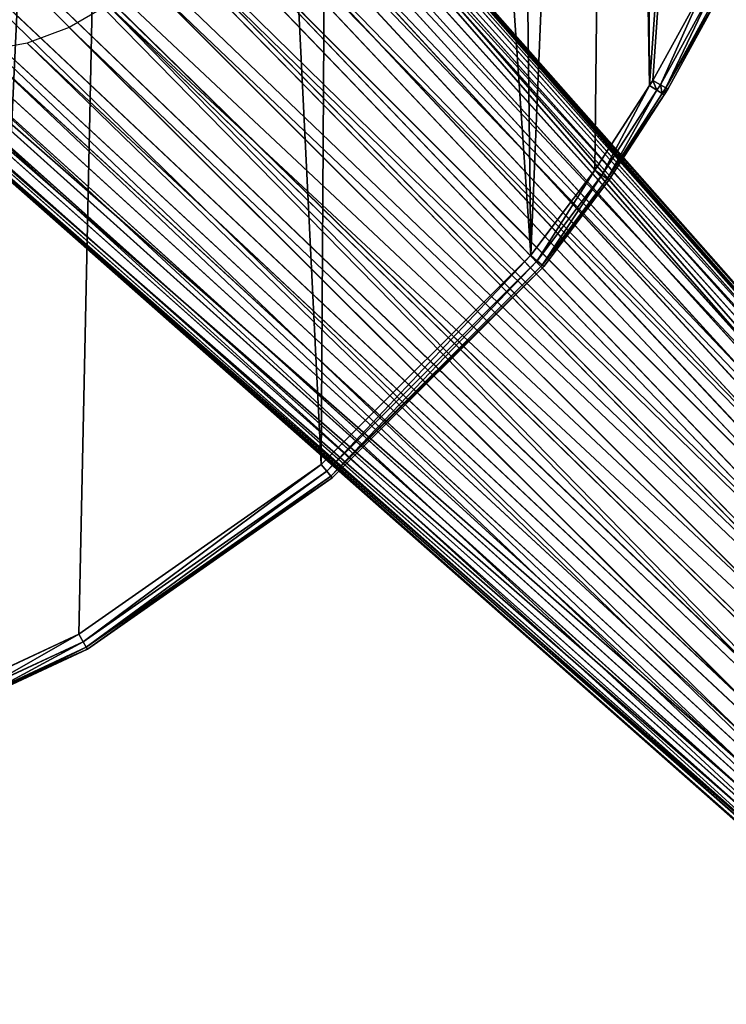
# Model space of a CAD drawing. Extents: x 61 to 680, y 107 to 1063.
# Tile 66 of 186: x 398 to 439, y 231 to 288. Entities that reach past the tile are written whole.
import ezdxf

# ---------------------------------------------------------------- set-up
doc = ezdxf.new("R2010")
doc.units = 0
doc.layers.get('0').update_dxf_attribs({"color": 13, "linetype": 'CONTINUOUS'})

# ---------------------------------------------------------------- blocks, each defined once
blk = doc.blocks.new('GROUP_1')
for p, q in [((355.389, 60.376, 20), (352.385, 54.903, 20)), ((355.389, 60.376), (352.385, 54.903)), ((352.815, 54.647, 19.866), (355.836, 60.151, 19.866)), ((352.815, 54.647, 0.134), (355.836, 60.151, 0.134)), ((353.129, 54.459, 19.5), (356.163, 59.986, 19.5)), ((353.129, 54.459, 0.5), (356.163, 59.986, 0.5)), ((353.244, 54.391, 1), (356.283, 59.926, 1)), ((353.244, 54.391, 19), (356.283, 59.926, 19)), ((352.188, 54.599, 20), (348.996, 49.66, 20)), ((352.188, 54.599), (348.996, 49.66)), ((352.385, 54.903, 20), (352.188, 54.599, 20)), ((352.385, 54.903), (352.188, 54.599)), ((352.188, 54.599, 20), (352.608, 54.327, 19.866)), ((352.188, 54.599), (352.608, 54.327, 0.134)), ((352.385, 54.903, 20), (352.815, 54.647, 19.866)), ((352.385, 54.903), (352.815, 54.647, 0.134)), ((352.608, 54.327, 19.866), (352.815, 54.647, 19.866)), ((352.608, 54.327, 0.134), (352.815, 54.647, 0.134)), ((352.815, 54.647, 19.866), (353.129, 54.459, 19.5)), ((352.815, 54.647, 0.134), (353.129, 54.459, 0.5)), ((349.406, 49.374, 19.866), (352.608, 54.327, 19.866)), ((349.406, 49.374, 0.134), (352.608, 54.327, 0.134)), ((349.707, 49.164, 19.5), (352.915, 54.129, 19.5)), ((349.707, 49.164, 0.5), (352.915, 54.129, 0.5)), ((349.817, 49.087, 19), (353.028, 54.056, 19)), ((353.028, 54.056, 1), (349.817, 49.087, 1)), ((352.608, 54.327, 19.866), (352.915, 54.129, 19.5)), ((352.608, 54.327, 0.134), (352.915, 54.129, 0.5)), ((352.915, 54.129, 19.5), (353.129, 54.459, 19.5)), ((352.915, 54.129, 0.5), (353.129, 54.459, 0.5)), ((352.915, 54.129, 19.5), (353.028, 54.056, 19)), ((352.915, 54.129, 0.5), (353.028, 54.056, 1)), ((353.028, 54.056, 1), (353.244, 54.391, 1)), ((353.028, 54.056, 19), (353.244, 54.391, 19)), ((353.129, 54.459, 19.5), (353.244, 54.391, 19)), ((353.129, 54.459, 0.5), (353.244, 54.391, 1)), ((353.244, 54.391, 1), (353.244, 54.391, 19)), ((348.996, 49.66), (345.261, 44.701)), ((348.996, 49.66, 20), (345.261, 44.701, 20)), ((348.996, 49.66, 20), (349.406, 49.374, 19.866)), ((349.406, 49.374, 0.134), (348.996, 49.66)), ((345.639, 44.372, 0.134), (349.406, 49.374, 0.134)), ((345.639, 44.372, 19.866), (349.406, 49.374, 19.866)), ((345.916, 44.132, 0.5), (349.707, 49.164, 0.5)), ((345.916, 44.132, 19.5), (349.707, 49.164, 19.5)), ((349.817, 49.087, 19), (346.017, 44.044, 19)), ((346.017, 44.044, 1), (349.817, 49.087, 1)), ((349.406, 49.374, 19.866), (349.707, 49.164, 19.5)), ((349.707, 49.164, 0.5), (349.406, 49.374, 0.134)), ((349.707, 49.164, 19.5), (349.817, 49.087, 19)), ((349.817, 49.087, 1), (349.707, 49.164, 0.5)), ((349.817, 49.087, 1), (349.817, 49.087, 19)), ((345.261, 44.701), (333.046, 32.487)), ((345.261, 44.701, 20), (333.046, 32.487, 20)), ((333.369, 32.102, 0.134), (345.639, 44.372, 0.134)), ((333.369, 32.102, 19.866), (345.639, 44.372, 19.866)), ((345.261, 44.701), (345.639, 44.372, 0.134)), ((345.639, 44.372, 19.866), (345.261, 44.701, 20)), ((345.639, 44.372, 0.134), (345.916, 44.132, 0.5)), ((345.916, 44.132, 19.5), (345.639, 44.372, 19.866)), ((333.605, 31.821, 0.5), (345.916, 44.132, 0.5)), ((333.605, 31.821, 19.5), (345.916, 44.132, 19.5)), ((346.017, 44.044, 19), (333.692, 31.718, 19)), ((333.692, 31.718, 1), (346.017, 44.044, 1)), ((345.916, 44.132, 0.5), (346.017, 44.044, 1)), ((346.017, 44.044, 19), (345.916, 44.132, 19.5)), ((346.017, 44.044, 1), (346.017, 44.044, 19)), ((333.046, 32.487), (318.911, 22.589)), ((333.046, 32.487, 20), (318.911, 22.589, 20)), ((333.046, 32.487), (333.369, 32.102, 0.134)), ((333.369, 32.102, 19.866), (333.046, 32.487, 20)), ((319.162, 22.155, 0.134), (333.369, 32.102, 0.134)), ((319.162, 22.155, 19.866), (333.369, 32.102, 19.866)), ((319.346, 21.836, 0.5), (333.605, 31.821, 0.5)), ((319.346, 21.836, 19.5), (333.605, 31.821, 19.5)), ((333.692, 31.718, 19), (319.413, 21.72, 19)), ((319.413, 21.72, 1), (333.692, 31.718, 1)), ((333.369, 32.102, 0.134), (333.605, 31.821, 0.5)), ((333.605, 31.821, 19.5), (333.369, 32.102, 19.866)), ((333.605, 31.821, 0.5), (333.692, 31.718, 1)), ((333.692, 31.718, 19), (333.605, 31.821, 19.5)), ((333.692, 31.718, 1), (333.692, 31.718, 19)), ((318.911, 22.589), (313.477, 20.055)), ((318.911, 22.589, 20), (313.477, 20.055, 20)), ((318.911, 22.589), (319.162, 22.155, 0.134)), ((319.162, 22.155, 19.866), (318.911, 22.589, 20)), ((313.667, 19.592, 0.134), (319.162, 22.155, 0.134)), ((313.667, 19.592, 19.866), (319.162, 22.155, 19.866)), ((313.806, 19.253, 0.5), (319.346, 21.836, 0.5)), ((313.806, 19.253, 19.5), (319.346, 21.836, 19.5)), ((319.162, 22.155, 0.134), (319.346, 21.836, 0.5)), ((319.346, 21.836, 19.5), (319.162, 22.155, 19.866)), ((319.346, 21.836, 0.5), (319.413, 21.72, 1)), ((319.413, 21.72, 19), (319.346, 21.836, 19.5)), ((319.413, 21.72, 19), (313.857, 19.129, 19)), ((313.857, 19.129, 1), (319.413, 21.72, 1)), ((319.413, 21.72, 1), (319.413, 21.72, 19))]:
    blk.add_line(p, q)
mesh = blk.add_polyface()
corners = [(1.001, 102.63), (1.446, 90.161), (1, 96.387), (1.45, 108.857), (2.338, 83.982), (2.344, 115.038), (3.67, 77.883), (7.455, 138.96), (5.436, 71.895), (7.627, 66.049), (14.036, 162.523), (10.231, 60.378), (13.442, 54.587), (20.372, 44.689), (15.351, 166.309), (22.061, 185.635), (32.574, 32.487), (31.499, 208.206), (42.314, 230.151), (46.71, 22.589), (54.465, 251.385), (59.3, 16.718), (67.906, 271.827), (87.382, 10.088), (82.584, 291.399), (98.444, 310.027), (89.323, 9.63), (133.698, 3.303), (99.039, 310.644), (115.426, 327.639), (119.918, 331.755), (123.776, 334.963), (128.228, 338.286), (132.849, 341.37), (137.625, 344.207), (178.462, 1.001), (142.545, 346.789), (147.593, 349.108), (152.756, 351.159), (158.02, 352.935), (163.37, 354.432), (168.791, 355.646), (174.27, 356.573), (177.105, 356.908), (179.955, 357.11), (223.252, 2.742), (182.81, 357.177), (185.666, 357.11), (188.515, 356.908), (191.351, 356.573), (196.83, 355.646), (202.251, 354.432), (207.601, 352.935), (212.865, 351.159), (218.028, 349.108), (223.076, 346.789), (227.996, 344.207), (267.702, 8.513), (232.772, 341.37), (237.393, 338.286), (241.845, 334.963), (245.703, 331.755), (250.195, 327.639), (266.581, 310.644), (267.176, 310.027), (283.037, 291.399), (272.553, 9.594), (278.523, 10.743), (284.46, 11.957), (297.715, 271.827), (290.381, 13.241), (296.287, 14.594), (302.131, 16.005), (311.155, 251.385), (313.477, 20.055), (323.307, 230.151), (318.911, 22.589), (333.046, 32.487), (334.122, 208.206), (345.261, 44.701), (343.56, 185.635), (350.27, 166.309), (348.996, 49.66), (352.188, 54.599), (351.585, 162.523), (358.166, 138.96), (352.385, 54.903), (355.389, 60.376), (357.994, 66.049), (360.184, 71.895), (363.277, 115.038), (361.951, 77.883), (363.283, 83.982), (364.171, 108.857), (364.174, 90.161), (364.62, 102.63), (364.621, 96.387)]
mesh.append_faces([[corners[k] for k in face] for face in [(0, 1, 2), (94, 95, 96)]], dxfattribs={"vtx0": -1})
mesh.append_faces([[corners[k] for k in face] for face in [(1, 3, 4), (4, 5, 6), (6, 7, 8), (8, 7, 9), (9, 10, 11), (11, 10, 12), (12, 10, 13), (13, 15, 16), (16, 18, 19), (19, 20, 21), (21, 22, 23), (23, 25, 26), (26, 25, 27), (27, 34, 35), (35, 44, 45), (45, 56, 57), (57, 65, 66), (66, 65, 67), (67, 65, 68), (68, 69, 70), (70, 69, 71), (71, 69, 72), (72, 73, 74), (74, 75, 76), (76, 75, 77), (77, 78, 79), (79, 81, 82), (82, 81, 83), (83, 85, 86), (86, 85, 87), (87, 85, 88), (88, 85, 89), (89, 90, 91), (91, 90, 92), (92, 93, 94)]], dxfattribs={"vtx0": -1, "vtx1": -1})
mesh.append_faces([[corners[k] for k in face] for face in [(1, 0, 3), (4, 3, 5), (6, 5, 7), (9, 7, 10), (13, 10, 14), (13, 14, 15), (16, 15, 17), (16, 17, 18), (19, 18, 20), (21, 20, 22), (23, 22, 24), (23, 24, 25), (27, 25, 28), (27, 28, 29), (27, 29, 30), (27, 30, 31), (27, 31, 32), (27, 32, 33), (27, 33, 34), (35, 34, 36), (35, 36, 37), (35, 37, 38), (35, 38, 39), (35, 39, 40), (35, 40, 41), (35, 41, 42), (35, 42, 43), (35, 43, 44), (45, 44, 46), (45, 46, 47), (45, 47, 48), (45, 48, 49), (45, 49, 50), (45, 50, 51), (45, 51, 52), (45, 52, 53), (45, 53, 54), (45, 54, 55), (45, 55, 56), (57, 56, 58), (57, 58, 59), (57, 59, 60), (57, 60, 61), (57, 61, 62), (57, 62, 63), (57, 63, 64), (57, 64, 65), (68, 65, 69), (72, 69, 73), (74, 73, 75), (77, 75, 78), (79, 78, 80), (79, 80, 81), (83, 81, 84), (83, 84, 85), (89, 85, 90), (92, 90, 93), (94, 93, 95)]], dxfattribs={"vtx0": -1, "vtx2": -1})
mesh = blk.add_polyface()
corners = [(1.446, 90.161, 20), (1.001, 102.63, 20), (1, 96.387, 20), (1.45, 108.857, 20), (2.338, 83.982, 20), (2.344, 115.038, 20), (3.67, 77.883, 20), (7.455, 138.96, 20), (5.436, 71.895, 20), (7.627, 66.049, 20), (14.036, 162.523, 20), (10.231, 60.378, 20), (13.442, 54.587, 20), (20.372, 44.689, 20), (15.351, 166.309, 20), (22.061, 185.635, 20), (32.574, 32.487, 20), (31.499, 208.206, 20), (42.314, 230.151, 20), (46.71, 22.589, 20), (54.465, 251.385, 20), (59.3, 16.718, 20), (67.906, 271.827, 20), (87.382, 10.088, 20), (82.584, 291.399, 20), (98.444, 310.027, 20), (89.323, 9.63, 20), (133.698, 3.303, 20), (99.039, 310.644, 20), (115.426, 327.639, 20), (119.918, 331.755, 20), (123.776, 334.963, 20), (128.228, 338.286, 20), (132.849, 341.37, 20), (137.625, 344.207, 20), (178.462, 1.001, 20), (142.545, 346.789, 20), (147.593, 349.108, 20), (152.756, 351.159, 20), (158.02, 352.935, 20), (163.37, 354.432, 20), (168.791, 355.646, 20), (174.27, 356.573, 20), (177.105, 356.908, 20), (179.955, 357.11, 20), (223.252, 2.742, 20), (182.81, 357.177, 20), (185.666, 357.11, 20), (188.515, 356.908, 20), (191.351, 356.573, 20), (196.83, 355.646, 20), (202.251, 354.432, 20), (207.601, 352.935, 20), (212.865, 351.159, 20), (218.028, 349.108, 20), (223.076, 346.789, 20), (227.996, 344.207, 20), (267.702, 8.513, 20), (232.772, 341.37, 20), (237.393, 338.286, 20), (241.845, 334.963, 20), (245.703, 331.755, 20), (250.195, 327.639, 20), (266.581, 310.644, 20), (267.176, 310.027, 20), (283.037, 291.399, 20), (272.553, 9.594, 20), (278.523, 10.743, 20), (284.46, 11.957, 20), (297.715, 271.827, 20), (290.381, 13.241, 20), (296.287, 14.594, 20), (302.131, 16.005, 20), (311.155, 251.385, 20), (313.477, 20.055, 20), (323.307, 230.151, 20), (318.911, 22.589, 20), (333.046, 32.487, 20), (334.122, 208.206, 20), (345.261, 44.701, 20), (343.56, 185.635, 20), (350.27, 166.309, 20), (348.996, 49.66, 20), (352.188, 54.599, 20), (351.585, 162.523, 20), (358.166, 138.96, 20), (352.385, 54.903, 20), (355.389, 60.376, 20), (357.994, 66.049, 20), (360.184, 71.895, 20), (363.277, 115.038, 20), (361.951, 77.883, 20), (363.283, 83.982, 20), (364.171, 108.857, 20), (364.174, 90.161, 20), (364.62, 102.63, 20), (364.621, 96.387, 20)]
mesh.append_faces([[corners[k] for k in face] for face in [(0, 1, 2), (95, 94, 96)]], dxfattribs={"vtx0": -1})
mesh.append_faces([[corners[k] for k in face] for face in [(1, 0, 3), (3, 4, 5), (5, 6, 7), (7, 9, 10), (10, 13, 14), (14, 13, 15), (15, 16, 17), (17, 16, 18), (18, 19, 20), (20, 21, 22), (22, 23, 24), (24, 23, 25), (25, 27, 28), (28, 27, 29), (29, 27, 30), (30, 27, 31), (31, 27, 32), (32, 27, 33), (33, 27, 34), (34, 35, 36), (36, 35, 37), (37, 35, 38), (38, 35, 39), (39, 35, 40), (40, 35, 41), (41, 35, 42), (42, 35, 43), (43, 35, 44), (44, 45, 46), (46, 45, 47), (47, 45, 48), (48, 45, 49), (49, 45, 50), (50, 45, 51), (51, 45, 52), (52, 45, 53), (53, 45, 54), (54, 45, 55), (55, 45, 56), (56, 57, 58), (58, 57, 59), (59, 57, 60), (60, 57, 61), (61, 57, 62), (62, 57, 63), (63, 57, 64), (64, 57, 65), (65, 68, 69), (69, 72, 73), (73, 74, 75), (75, 77, 78), (78, 79, 80), (80, 79, 81), (81, 83, 84), (84, 83, 85), (85, 89, 90), (90, 92, 93), (93, 94, 95)]], dxfattribs={"vtx0": -1, "vtx1": -1})
mesh.append_faces([[corners[k] for k in face] for face in [(3, 0, 4), (5, 4, 6), (7, 6, 8), (7, 8, 9), (10, 9, 11), (10, 11, 12), (10, 12, 13), (15, 13, 16), (18, 16, 19), (20, 19, 21), (22, 21, 23), (25, 23, 26), (25, 26, 27), (34, 27, 35), (44, 35, 45), (56, 45, 57), (65, 57, 66), (65, 66, 67), (65, 67, 68), (69, 68, 70), (69, 70, 71), (69, 71, 72), (73, 72, 74), (75, 74, 76), (75, 76, 77), (78, 77, 79), (81, 79, 82), (81, 82, 83), (85, 83, 86), (85, 86, 87), (85, 87, 88), (85, 88, 89), (90, 89, 91), (90, 91, 92), (93, 92, 94)]], dxfattribs={"vtx0": -1, "vtx2": -1})
mesh = blk.add_polyface()
corners = [(352.815, 54.647, 19.866), (355.389, 60.376, 20), (352.385, 54.903, 20), (355.836, 60.151, 19.866)]
mesh.append_faces([[corners[k] for k in face] for face in [(0, 1, 2), (1, 0, 3)]], dxfattribs={"vtx0": -1})
mesh = blk.add_polyface()
corners = [(355.389, 60.376), (352.815, 54.647, 0.134), (352.385, 54.903), (355.836, 60.151, 0.134)]
mesh.append_faces([[corners[k] for k in face] for face in [(0, 1, 2), (1, 0, 3)]], dxfattribs={"vtx0": -1})
mesh = blk.add_polyface()
corners = [(353.129, 54.459, 19.5), (355.836, 60.151, 19.866), (352.815, 54.647, 19.866), (356.163, 59.986, 19.5)]
mesh.append_faces([[corners[k] for k in face] for face in [(0, 1, 2), (1, 0, 3)]], dxfattribs={"vtx0": -1})
mesh = blk.add_polyface()
corners = [(355.836, 60.151, 0.134), (353.129, 54.459, 0.5), (352.815, 54.647, 0.134), (356.163, 59.986, 0.5)]
mesh.append_faces([[corners[k] for k in face] for face in [(0, 1, 2), (1, 0, 3)]], dxfattribs={"vtx0": -1})
mesh = blk.add_polyface()
corners = [(356.283, 59.926, 19), (353.129, 54.459, 19.5), (353.244, 54.391, 19), (356.163, 59.986, 19.5)]
mesh.append_faces([[corners[k] for k in face] for face in [(0, 1, 2), (1, 0, 3)]], dxfattribs={"vtx0": -1})
mesh = blk.add_polyface()
corners = [(353.129, 54.459, 0.5), (356.283, 59.926, 1), (353.244, 54.391, 1), (356.163, 59.986, 0.5)]
mesh.append_faces([[corners[k] for k in face] for face in [(0, 1, 2), (1, 0, 3)]], dxfattribs={"vtx0": -1})
mesh = blk.add_polyface()
corners = [(356.283, 59.926, 1), (353.244, 54.391, 19), (353.244, 54.391, 1), (356.283, 59.926, 19)]
mesh.append_faces([[corners[k] for k in face] for face in [(0, 1, 2), (1, 0, 3)]], dxfattribs={"vtx0": -1})
mesh = blk.add_polyface()
corners = [(349.406, 49.374, 19.866), (352.188, 54.599, 20), (348.996, 49.66, 20), (352.608, 54.327, 19.866)]
mesh.append_faces([[corners[k] for k in face] for face in [(0, 1, 2), (1, 0, 3)]], dxfattribs={"vtx0": -1})
mesh = blk.add_polyface()
corners = [(352.188, 54.599), (349.406, 49.374, 0.134), (348.996, 49.66), (352.608, 54.327, 0.134)]
mesh.append_faces([[corners[k] for k in face] for face in [(0, 1, 2), (1, 0, 3)]], dxfattribs={"vtx0": -1})
mesh = blk.add_polyface()
corners = [(352.608, 54.327, 19.866), (352.385, 54.903, 20), (352.188, 54.599, 20), (352.815, 54.647, 19.866)]
mesh.append_faces([[corners[k] for k in face] for face in [(0, 1, 2), (1, 0, 3)]], dxfattribs={"vtx0": -1})
mesh = blk.add_polyface()
corners = [(352.385, 54.903), (352.608, 54.327, 0.134), (352.188, 54.599), (352.815, 54.647, 0.134)]
mesh.append_faces([[corners[k] for k in face] for face in [(0, 1, 2), (1, 0, 3)]], dxfattribs={"vtx0": -1})
mesh = blk.add_polyface()
corners = [(352.915, 54.129, 19.5), (352.815, 54.647, 19.866), (352.608, 54.327, 19.866), (353.129, 54.459, 19.5)]
mesh.append_faces([[corners[k] for k in face] for face in [(0, 1, 2), (1, 0, 3)]], dxfattribs={"vtx0": -1})
mesh = blk.add_polyface()
corners = [(352.815, 54.647, 0.134), (352.915, 54.129, 0.5), (352.608, 54.327, 0.134), (353.129, 54.459, 0.5)]
mesh.append_faces([[corners[k] for k in face] for face in [(0, 1, 2), (1, 0, 3)]], dxfattribs={"vtx0": -1})
mesh = blk.add_polyface()
corners = [(349.707, 49.164, 19.5), (352.608, 54.327, 19.866), (349.406, 49.374, 19.866), (352.915, 54.129, 19.5)]
mesh.append_faces([[corners[k] for k in face] for face in [(0, 1, 2), (1, 0, 3)]], dxfattribs={"vtx0": -1})
mesh = blk.add_polyface()
corners = [(352.608, 54.327, 0.134), (349.707, 49.164, 0.5), (349.406, 49.374, 0.134), (352.915, 54.129, 0.5)]
mesh.append_faces([[corners[k] for k in face] for face in [(0, 1, 2), (1, 0, 3)]], dxfattribs={"vtx0": -1})
mesh = blk.add_polyface()
corners = [(353.028, 54.056, 19), (349.707, 49.164, 19.5), (349.817, 49.087, 19), (352.915, 54.129, 19.5)]
mesh.append_faces([[corners[k] for k in face] for face in [(0, 1, 2), (1, 0, 3)]], dxfattribs={"vtx0": -1})
mesh = blk.add_polyface()
corners = [(349.707, 49.164, 0.5), (353.028, 54.056, 1), (349.817, 49.087, 1), (352.915, 54.129, 0.5)]
mesh.append_faces([[corners[k] for k in face] for face in [(0, 1, 2), (1, 0, 3)]], dxfattribs={"vtx0": -1})
mesh = blk.add_polyface()
corners = [(349.817, 49.087, 1), (353.028, 54.056, 19), (349.817, 49.087, 19), (353.028, 54.056, 1), (353.244, 54.391, 19), (353.244, 54.391, 1)]
mesh.append_faces([[corners[k] for k in face] for face in [(0, 1, 2), (4, 3, 5)]], dxfattribs={"vtx0": -1})
mesh.append_faces([[corners[k] for k in face] for face in [(1, 3, 4)]], dxfattribs={"vtx0": -1, "vtx1": -1})
mesh.append_faces([[corners[k] for k in face] for face in [(1, 0, 3)]], dxfattribs={"vtx0": -1, "vtx2": -1})
mesh = blk.add_polyface()
corners = [(353.244, 54.391, 19), (352.915, 54.129, 19.5), (353.028, 54.056, 19), (353.129, 54.459, 19.5)]
mesh.append_faces([[corners[k] for k in face] for face in [(0, 1, 2), (1, 0, 3)]], dxfattribs={"vtx0": -1})
mesh = blk.add_polyface()
corners = [(352.915, 54.129, 0.5), (353.244, 54.391, 1), (353.028, 54.056, 1), (353.129, 54.459, 0.5)]
mesh.append_faces([[corners[k] for k in face] for face in [(0, 1, 2), (1, 0, 3)]], dxfattribs={"vtx0": -1})
mesh = blk.add_polyface()
corners = [(348.996, 49.66), (345.639, 44.372, 0.134), (345.261, 44.701), (349.406, 49.374, 0.134)]
mesh.append_faces([[corners[k] for k in face] for face in [(0, 1, 2), (1, 0, 3)]], dxfattribs={"vtx0": -1})
mesh = blk.add_polyface()
corners = [(345.639, 44.372, 19.866), (348.996, 49.66, 20), (345.261, 44.701, 20), (349.406, 49.374, 19.866)]
mesh.append_faces([[corners[k] for k in face] for face in [(0, 1, 2), (1, 0, 3)]], dxfattribs={"vtx0": -1})
mesh = blk.add_polyface()
corners = [(349.406, 49.374, 0.134), (345.916, 44.132, 0.5), (345.639, 44.372, 0.134), (349.707, 49.164, 0.5)]
mesh.append_faces([[corners[k] for k in face] for face in [(0, 1, 2), (1, 0, 3)]], dxfattribs={"vtx0": -1})
mesh = blk.add_polyface()
corners = [(345.916, 44.132, 19.5), (349.406, 49.374, 19.866), (345.639, 44.372, 19.866), (349.707, 49.164, 19.5)]
mesh.append_faces([[corners[k] for k in face] for face in [(0, 1, 2), (1, 0, 3)]], dxfattribs={"vtx0": -1})
mesh = blk.add_polyface()
corners = [(345.916, 44.132, 0.5), (349.817, 49.087, 1), (346.017, 44.044, 1), (349.707, 49.164, 0.5)]
mesh.append_faces([[corners[k] for k in face] for face in [(0, 1, 2), (1, 0, 3)]], dxfattribs={"vtx0": -1})
mesh = blk.add_polyface()
corners = [(349.817, 49.087, 19), (345.916, 44.132, 19.5), (346.017, 44.044, 19), (349.707, 49.164, 19.5)]
mesh.append_faces([[corners[k] for k in face] for face in [(0, 1, 2), (1, 0, 3)]], dxfattribs={"vtx0": -1})
mesh = blk.add_polyface()
corners = [(346.017, 44.044, 1), (349.817, 49.087, 19), (346.017, 44.044, 19), (349.817, 49.087, 1)]
mesh.append_faces([[corners[k] for k in face] for face in [(0, 1, 2), (1, 0, 3)]], dxfattribs={"vtx0": -1})
mesh = blk.add_polyface()
corners = [(345.261, 44.701), (333.369, 32.102, 0.134), (333.046, 32.487), (345.639, 44.372, 0.134)]
mesh.append_faces([[corners[k] for k in face] for face in [(0, 1, 2), (1, 0, 3)]], dxfattribs={"vtx0": -1})
mesh = blk.add_polyface()
corners = [(333.369, 32.102, 19.866), (345.261, 44.701, 20), (333.046, 32.487, 20), (345.639, 44.372, 19.866)]
mesh.append_faces([[corners[k] for k in face] for face in [(0, 1, 2), (1, 0, 3)]], dxfattribs={"vtx0": -1})
mesh = blk.add_polyface()
corners = [(345.639, 44.372, 0.134), (333.605, 31.821, 0.5), (333.369, 32.102, 0.134), (345.916, 44.132, 0.5)]
mesh.append_faces([[corners[k] for k in face] for face in [(0, 1, 2), (1, 0, 3)]], dxfattribs={"vtx0": -1})
mesh = blk.add_polyface()
corners = [(333.605, 31.821, 19.5), (345.639, 44.372, 19.866), (333.369, 32.102, 19.866), (345.916, 44.132, 19.5)]
mesh.append_faces([[corners[k] for k in face] for face in [(0, 1, 2), (1, 0, 3)]], dxfattribs={"vtx0": -1})
mesh = blk.add_polyface()
corners = [(346.017, 44.044, 1), (333.605, 31.821, 0.5), (345.916, 44.132, 0.5), (333.692, 31.718, 1)]
mesh.append_faces([[corners[k] for k in face] for face in [(0, 1, 2), (1, 0, 3)]], dxfattribs={"vtx0": -1})
mesh = blk.add_polyface()
corners = [(346.017, 44.044, 19), (333.605, 31.821, 19.5), (333.692, 31.718, 19), (345.916, 44.132, 19.5)]
mesh.append_faces([[corners[k] for k in face] for face in [(0, 1, 2), (1, 0, 3)]], dxfattribs={"vtx0": -1})
mesh = blk.add_polyface()
corners = [(333.692, 31.718, 1), (346.017, 44.044, 19), (333.692, 31.718, 19), (346.017, 44.044, 1)]
mesh.append_faces([[corners[k] for k in face] for face in [(0, 1, 2), (1, 0, 3)]], dxfattribs={"vtx0": -1})
mesh = blk.add_polyface()
corners = [(333.046, 32.487), (319.162, 22.155, 0.134), (318.911, 22.589), (333.369, 32.102, 0.134)]
mesh.append_faces([[corners[k] for k in face] for face in [(0, 1, 2), (1, 0, 3)]], dxfattribs={"vtx0": -1})
mesh = blk.add_polyface()
corners = [(319.162, 22.155, 19.866), (333.046, 32.487, 20), (318.911, 22.589, 20), (333.369, 32.102, 19.866)]
mesh.append_faces([[corners[k] for k in face] for face in [(0, 1, 2), (1, 0, 3)]], dxfattribs={"vtx0": -1})
mesh = blk.add_polyface()
corners = [(333.369, 32.102, 0.134), (319.346, 21.836, 0.5), (319.162, 22.155, 0.134), (333.605, 31.821, 0.5)]
mesh.append_faces([[corners[k] for k in face] for face in [(0, 1, 2), (1, 0, 3)]], dxfattribs={"vtx0": -1})
mesh = blk.add_polyface()
corners = [(319.346, 21.836, 19.5), (333.369, 32.102, 19.866), (319.162, 22.155, 19.866), (333.605, 31.821, 19.5)]
mesh.append_faces([[corners[k] for k in face] for face in [(0, 1, 2), (1, 0, 3)]], dxfattribs={"vtx0": -1})
mesh = blk.add_polyface()
corners = [(333.605, 31.821, 0.5), (319.413, 21.72, 1), (319.346, 21.836, 0.5), (333.692, 31.718, 1)]
mesh.append_faces([[corners[k] for k in face] for face in [(0, 1, 2), (1, 0, 3)]], dxfattribs={"vtx0": -1})
mesh = blk.add_polyface()
corners = [(333.692, 31.718, 19), (319.346, 21.836, 19.5), (319.413, 21.72, 19), (333.605, 31.821, 19.5)]
mesh.append_faces([[corners[k] for k in face] for face in [(0, 1, 2), (1, 0, 3)]], dxfattribs={"vtx0": -1})
mesh = blk.add_polyface()
corners = [(333.692, 31.718, 1), (319.413, 21.72, 19), (319.413, 21.72, 1), (333.692, 31.718, 19)]
mesh.append_faces([[corners[k] for k in face] for face in [(0, 1, 2), (1, 0, 3)]], dxfattribs={"vtx0": -1})
mesh = blk.add_polyface()
corners = [(318.911, 22.589), (313.667, 19.592, 0.134), (313.477, 20.055), (319.162, 22.155, 0.134)]
mesh.append_faces([[corners[k] for k in face] for face in [(0, 1, 2), (1, 0, 3)]], dxfattribs={"vtx0": -1})
mesh = blk.add_polyface()
corners = [(313.667, 19.592, 19.866), (318.911, 22.589, 20), (313.477, 20.055, 20), (319.162, 22.155, 19.866)]
mesh.append_faces([[corners[k] for k in face] for face in [(0, 1, 2), (1, 0, 3)]], dxfattribs={"vtx0": -1})
mesh = blk.add_polyface()
corners = [(319.162, 22.155, 0.134), (313.806, 19.253, 0.5), (313.667, 19.592, 0.134), (319.346, 21.836, 0.5)]
mesh.append_faces([[corners[k] for k in face] for face in [(0, 1, 2), (1, 0, 3)]], dxfattribs={"vtx0": -1})
mesh = blk.add_polyface()
corners = [(313.806, 19.253, 19.5), (319.162, 22.155, 19.866), (313.667, 19.592, 19.866), (319.346, 21.836, 19.5)]
mesh.append_faces([[corners[k] for k in face] for face in [(0, 1, 2), (1, 0, 3)]], dxfattribs={"vtx0": -1})
mesh = blk.add_polyface()
corners = [(319.346, 21.836, 0.5), (313.857, 19.129, 1), (313.806, 19.253, 0.5), (319.413, 21.72, 1)]
mesh.append_faces([[corners[k] for k in face] for face in [(0, 1, 2), (1, 0, 3)]], dxfattribs={"vtx0": -1})
mesh = blk.add_polyface()
corners = [(319.413, 21.72, 19), (313.806, 19.253, 19.5), (313.857, 19.129, 19), (319.346, 21.836, 19.5)]
mesh.append_faces([[corners[k] for k in face] for face in [(0, 1, 2), (1, 0, 3)]], dxfattribs={"vtx0": -1})
mesh = blk.add_polyface()
corners = [(319.413, 21.72, 1), (313.857, 19.129, 19), (313.857, 19.129, 1), (319.413, 21.72, 19)]
mesh.append_faces([[corners[k] for k in face] for face in [(0, 1, 2), (1, 0, 3)]], dxfattribs={"vtx0": -1})
blk = doc.blocks.new('GROUP_2')
for p, q in [((15, 25.093, 9.808), (15, 30, 539.808)), ((13.247, 24.939, 9.808), (12.395, 29.772, 539.808)), ((16.753, 24.939, 9.808), (17.605, 29.772, 539.808)), ((11.548, 24.484, 9.808), (9.87, 29.095, 539.808)), ((18.452, 24.484, 9.808), (20.13, 29.095, 539.808)), ((9.954, 23.74, 9.808), (7.5, 27.99, 539.808)), ((20.046, 23.74, 9.808), (22.5, 27.99, 539.808)), ((8.513, 22.731, 9.808), (5.358, 26.491, 539.808)), ((21.487, 22.731, 9.808), (24.642, 26.491, 539.808)), ((7.269, 21.487, 9.808), (3.509, 24.642, 539.808)), ((22.731, 21.487, 9.808), (26.491, 24.642, 539.808)), ((6.26, 20.046, 9.808), (2.01, 22.5, 539.808)), ((23.74, 20.046, 9.808), (27.99, 22.5, 539.808)), ((5.516, 18.452, 9.808), (0.905, 20.13, 539.808)), ((24.484, 18.452, 9.808), (29.095, 20.13, 539.808)), ((5.061, 16.753, 9.808), (0.228, 17.605, 539.808)), ((24.939, 16.753, 9.808), (29.772, 17.605, 539.808)), ((4.907, 15, 9.808), (0, 15, 539.808)), ((25.093, 15, 9.808), (30, 15, 539.808)), ((5.061, 13.247, 9.808), (0.228, 12.395, 539.808)), ((24.939, 13.247, 9.808), (29.772, 12.395, 539.808)), ((5.516, 11.548, 9.808), (0.905, 9.87, 539.808)), ((24.484, 11.548, 9.808), (29.095, 9.87, 539.808)), ((6.26, 9.954, 9.808), (2.01, 7.5, 539.808)), ((23.74, 9.954, 9.808), (27.99, 7.5, 539.808)), ((7.269, 8.513, 9.808), (3.509, 5.358, 539.808)), ((22.731, 8.513, 9.808), (26.491, 5.358, 539.808)), ((8.513, 7.269, 9.808), (5.358, 3.509, 539.808)), ((21.487, 7.269, 9.808), (24.642, 3.509, 539.808)), ((9.954, 6.26, 9.808), (7.5, 2.01, 539.808)), ((20.046, 6.26, 9.808), (22.5, 2.01, 539.808)), ((11.548, 5.516, 9.808), (9.87, 0.905, 539.808)), ((18.452, 5.516, 9.808), (20.13, 0.905, 539.808)), ((13.247, 5.061, 9.808), (12.395, 0.228, 539.808)), ((15, 4.907, 9.808), (15, 0, 539.808)), ((16.753, 5.061, 9.808), (17.605, 0.228, 539.808))]:
    blk.add_line(p, q)
mesh = blk.add_polyface()
corners = [(12.395, 29.772, 539.808), (15, 25.093, 9.808), (13.247, 24.939, 9.808), (15, 30, 539.808)]
mesh.append_faces([[corners[k] for k in face] for face in [(0, 1, 2), (1, 0, 3)]], dxfattribs={"vtx0": -1})
mesh = blk.add_polyface()
corners = [(15, 30, 539.808), (16.753, 24.939, 9.808), (15, 25.093, 9.808), (17.605, 29.772, 539.808)]
mesh.append_faces([[corners[k] for k in face] for face in [(0, 1, 2), (1, 0, 3)]], dxfattribs={"vtx0": -1})
mesh = blk.add_polyface()
corners = [(11.548, 24.484, 9.808), (12.395, 29.772, 539.808), (13.247, 24.939, 9.808), (9.87, 29.095, 539.808)]
mesh.append_faces([[corners[k] for k in face] for face in [(0, 1, 2), (1, 0, 3)]], dxfattribs={"vtx0": -1})
mesh = blk.add_polyface()
corners = [(17.605, 29.772, 539.808), (18.452, 24.484, 9.808), (16.753, 24.939, 9.808), (20.13, 29.095, 539.808)]
mesh.append_faces([[corners[k] for k in face] for face in [(0, 1, 2), (1, 0, 3)]], dxfattribs={"vtx0": -1})
mesh = blk.add_polyface()
corners = [(7.5, 27.99, 539.808), (11.548, 24.484, 9.808), (9.954, 23.74, 9.808), (9.87, 29.095, 539.808)]
mesh.append_faces([[corners[k] for k in face] for face in [(0, 1, 2), (1, 0, 3)]], dxfattribs={"vtx0": -1})
mesh = blk.add_polyface()
corners = [(20.13, 29.095, 539.808), (20.046, 23.74, 9.808), (18.452, 24.484, 9.808), (22.5, 27.99, 539.808)]
mesh.append_faces([[corners[k] for k in face] for face in [(0, 1, 2), (1, 0, 3)]], dxfattribs={"vtx0": -1})
mesh = blk.add_polyface()
corners = [(5.358, 26.491, 539.808), (9.954, 23.74, 9.808), (8.513, 22.731, 9.808), (7.5, 27.99, 539.808)]
mesh.append_faces([[corners[k] for k in face] for face in [(0, 1, 2), (1, 0, 3)]], dxfattribs={"vtx0": -1})
mesh = blk.add_polyface()
corners = [(22.5, 27.99, 539.808), (21.487, 22.731, 9.808), (20.046, 23.74, 9.808), (24.642, 26.491, 539.808)]
mesh.append_faces([[corners[k] for k in face] for face in [(0, 1, 2), (1, 0, 3)]], dxfattribs={"vtx0": -1})
mesh = blk.add_polyface()
corners = [(3.509, 24.642, 539.808), (8.513, 22.731, 9.808), (7.269, 21.487, 9.808), (5.358, 26.491, 539.808)]
mesh.append_faces([[corners[k] for k in face] for face in [(0, 1, 2), (1, 0, 3)]], dxfattribs={"vtx0": -1})
mesh = blk.add_polyface()
corners = [(21.487, 22.731, 9.808), (26.491, 24.642, 539.808), (22.731, 21.487, 9.808), (24.642, 26.491, 539.808)]
mesh.append_faces([[corners[k] for k in face] for face in [(0, 1, 2), (1, 0, 3)]], dxfattribs={"vtx0": -1})
mesh = blk.add_polyface()
corners = [(2.01, 22.5, 539.808), (7.269, 21.487, 9.808), (6.26, 20.046, 9.808), (3.509, 24.642, 539.808)]
mesh.append_faces([[corners[k] for k in face] for face in [(0, 1, 2), (1, 0, 3)]], dxfattribs={"vtx0": -1})
mesh = blk.add_polyface()
corners = [(22.731, 21.487, 9.808), (27.99, 22.5, 539.808), (23.74, 20.046, 9.808), (26.491, 24.642, 539.808)]
mesh.append_faces([[corners[k] for k in face] for face in [(0, 1, 2), (1, 0, 3)]], dxfattribs={"vtx0": -1})
mesh = blk.add_polyface()
corners = [(0.905, 20.13, 539.808), (6.26, 20.046, 9.808), (5.516, 18.452, 9.808), (2.01, 22.5, 539.808)]
mesh.append_faces([[corners[k] for k in face] for face in [(0, 1, 2), (1, 0, 3)]], dxfattribs={"vtx0": -1})
mesh = blk.add_polyface()
corners = [(23.74, 20.046, 9.808), (29.095, 20.13, 539.808), (24.484, 18.452, 9.808), (27.99, 22.5, 539.808)]
mesh.append_faces([[corners[k] for k in face] for face in [(0, 1, 2), (1, 0, 3)]], dxfattribs={"vtx0": -1})
mesh = blk.add_polyface()
corners = [(0.228, 17.605, 539.808), (5.516, 18.452, 9.808), (5.061, 16.753, 9.808), (0.905, 20.13, 539.808)]
mesh.append_faces([[corners[k] for k in face] for face in [(0, 1, 2), (1, 0, 3)]], dxfattribs={"vtx0": -1})
mesh = blk.add_polyface()
corners = [(24.484, 18.452, 9.808), (29.772, 17.605, 539.808), (24.939, 16.753, 9.808), (29.095, 20.13, 539.808)]
mesh.append_faces([[corners[k] for k in face] for face in [(0, 1, 2), (1, 0, 3)]], dxfattribs={"vtx0": -1})
mesh = blk.add_polyface()
corners = [(0.228, 17.605, 539.808), (4.907, 15, 9.808), (0, 15, 539.808), (5.061, 16.753, 9.808)]
mesh.append_faces([[corners[k] for k in face] for face in [(0, 1, 2), (1, 0, 3)]], dxfattribs={"vtx0": -1})
mesh = blk.add_polyface()
corners = [(25.093, 15, 9.808), (29.772, 17.605, 539.808), (30, 15, 539.808), (24.939, 16.753, 9.808)]
mesh.append_faces([[corners[k] for k in face] for face in [(0, 1, 2), (1, 0, 3)]], dxfattribs={"vtx0": -1})
mesh = blk.add_polyface()
corners = [(0, 15, 539.808), (5.061, 13.247, 9.808), (0.228, 12.395, 539.808), (4.907, 15, 9.808)]
mesh.append_faces([[corners[k] for k in face] for face in [(0, 1, 2), (1, 0, 3)]], dxfattribs={"vtx0": -1})
mesh = blk.add_polyface()
corners = [(24.939, 13.247, 9.808), (30, 15, 539.808), (29.772, 12.395, 539.808), (25.093, 15, 9.808)]
mesh.append_faces([[corners[k] for k in face] for face in [(0, 1, 2), (1, 0, 3)]], dxfattribs={"vtx0": -1})
mesh = blk.add_polyface()
corners = [(0.228, 12.395, 539.808), (5.516, 11.548, 9.808), (0.905, 9.87, 539.808), (5.061, 13.247, 9.808)]
mesh.append_faces([[corners[k] for k in face] for face in [(0, 1, 2), (1, 0, 3)]], dxfattribs={"vtx0": -1})
mesh = blk.add_polyface()
corners = [(24.484, 11.548, 9.808), (29.772, 12.395, 539.808), (29.095, 9.87, 539.808), (24.939, 13.247, 9.808)]
mesh.append_faces([[corners[k] for k in face] for face in [(0, 1, 2), (1, 0, 3)]], dxfattribs={"vtx0": -1})
mesh = blk.add_polyface()
corners = [(0.905, 9.87, 539.808), (6.26, 9.954, 9.808), (2.01, 7.5, 539.808), (5.516, 11.548, 9.808)]
mesh.append_faces([[corners[k] for k in face] for face in [(0, 1, 2), (1, 0, 3)]], dxfattribs={"vtx0": -1})
mesh = blk.add_polyface()
corners = [(23.74, 9.954, 9.808), (29.095, 9.87, 539.808), (27.99, 7.5, 539.808), (24.484, 11.548, 9.808)]
mesh.append_faces([[corners[k] for k in face] for face in [(0, 1, 2), (1, 0, 3)]], dxfattribs={"vtx0": -1})
mesh = blk.add_polyface()
corners = [(2.01, 7.5, 539.808), (7.269, 8.513, 9.808), (3.509, 5.358, 539.808), (6.26, 9.954, 9.808)]
mesh.append_faces([[corners[k] for k in face] for face in [(0, 1, 2), (1, 0, 3)]], dxfattribs={"vtx0": -1})
mesh = blk.add_polyface()
corners = [(22.731, 8.513, 9.808), (27.99, 7.5, 539.808), (26.491, 5.358, 539.808), (23.74, 9.954, 9.808)]
mesh.append_faces([[corners[k] for k in face] for face in [(0, 1, 2), (1, 0, 3)]], dxfattribs={"vtx0": -1})
mesh = blk.add_polyface()
corners = [(3.509, 5.358, 539.808), (8.513, 7.269, 9.808), (5.358, 3.509, 539.808), (7.269, 8.513, 9.808)]
mesh.append_faces([[corners[k] for k in face] for face in [(0, 1, 2), (1, 0, 3)]], dxfattribs={"vtx0": -1})
mesh = blk.add_polyface()
corners = [(21.487, 7.269, 9.808), (26.491, 5.358, 539.808), (24.642, 3.509, 539.808), (22.731, 8.513, 9.808)]
mesh.append_faces([[corners[k] for k in face] for face in [(0, 1, 2), (1, 0, 3)]], dxfattribs={"vtx0": -1})
mesh = blk.add_polyface()
corners = [(7.5, 2.01, 539.808), (8.513, 7.269, 9.808), (9.954, 6.26, 9.808), (5.358, 3.509, 539.808)]
mesh.append_faces([[corners[k] for k in face] for face in [(0, 1, 2), (1, 0, 3)]], dxfattribs={"vtx0": -1})
mesh = blk.add_polyface()
corners = [(24.642, 3.509, 539.808), (20.046, 6.26, 9.808), (21.487, 7.269, 9.808), (22.5, 2.01, 539.808)]
mesh.append_faces([[corners[k] for k in face] for face in [(0, 1, 2), (1, 0, 3)]], dxfattribs={"vtx0": -1})
mesh = blk.add_polyface()
corners = [(11.548, 5.516, 9.808), (7.5, 2.01, 539.808), (9.954, 6.26, 9.808), (9.87, 0.905, 539.808)]
mesh.append_faces([[corners[k] for k in face] for face in [(0, 1, 2), (1, 0, 3)]], dxfattribs={"vtx0": -1})
mesh = blk.add_polyface()
corners = [(20.046, 6.26, 9.808), (20.13, 0.905, 539.808), (18.452, 5.516, 9.808), (22.5, 2.01, 539.808)]
mesh.append_faces([[corners[k] for k in face] for face in [(0, 1, 2), (1, 0, 3)]], dxfattribs={"vtx0": -1})
mesh = blk.add_polyface()
corners = [(12.395, 0.228, 539.808), (11.548, 5.516, 9.808), (13.247, 5.061, 9.808), (9.87, 0.905, 539.808)]
mesh.append_faces([[corners[k] for k in face] for face in [(0, 1, 2), (1, 0, 3)]], dxfattribs={"vtx0": -1})
mesh = blk.add_polyface()
corners = [(20.13, 0.905, 539.808), (16.753, 5.061, 9.808), (18.452, 5.516, 9.808), (17.605, 0.228, 539.808)]
mesh.append_faces([[corners[k] for k in face] for face in [(0, 1, 2), (1, 0, 3)]], dxfattribs={"vtx0": -1})
mesh = blk.add_polyface()
corners = [(15, 0, 539.808), (13.247, 5.061, 9.808), (15, 4.907, 9.808), (12.395, 0.228, 539.808)]
mesh.append_faces([[corners[k] for k in face] for face in [(0, 1, 2), (1, 0, 3)]], dxfattribs={"vtx0": -1})
mesh = blk.add_polyface()
corners = [(16.753, 5.061, 9.808), (15, 0, 539.808), (15, 4.907, 9.808), (17.605, 0.228, 539.808)]
mesh.append_faces([[corners[k] for k in face] for face in [(0, 1, 2), (1, 0, 3)]], dxfattribs={"vtx0": -1})
blk = doc.blocks.new('GROUP_9')
blk.add_blockref('GROUP_1', (9.172, 122.317, 500.5))
at = {"extrusion": (-0.110616, 0.110616, 0.987688), "zscale": 0.9500000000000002, "rotation": 270.0000000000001}
blk.add_blockref('GROUP_2', (-379.207, 183.426, -25.865), dxfattribs=at)

msp = doc.modelspace()

# ---------------------------------------------------------------- block references
msp.add_blockref('GROUP_9', (72.909, 107.246, -0.5))

doc.saveas('drawing.dxf')
